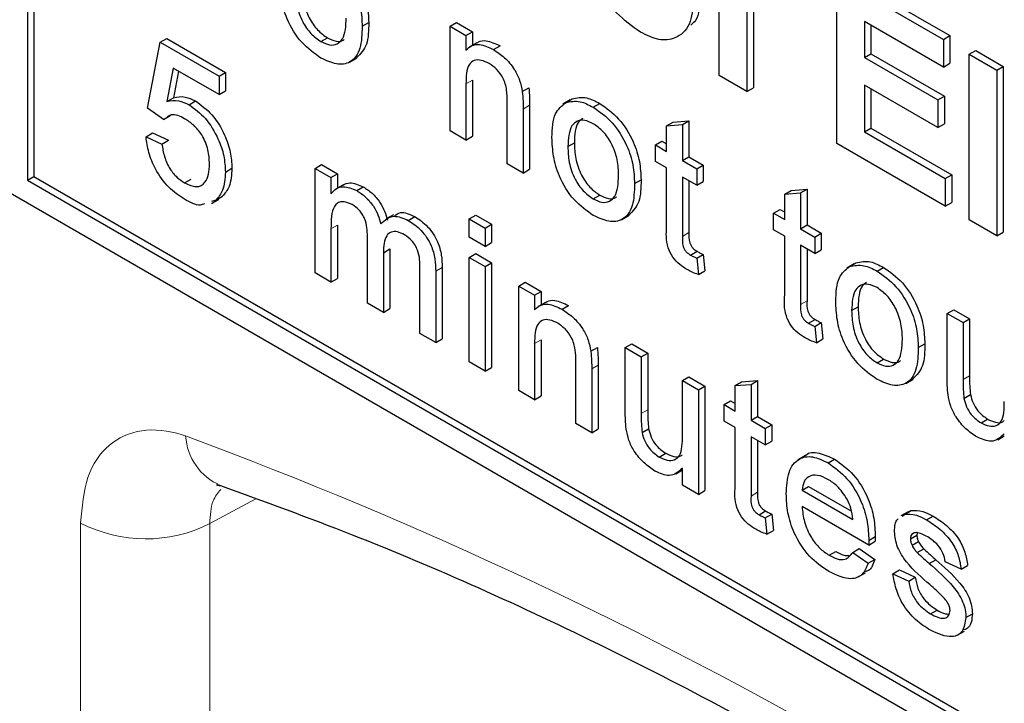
# Paper-space layout 'Blatt4' of a CAD drawing. Header units: millimetres. Extents: x 5 to 418, y 2 to 292.
# Tile 13 of 72: x 75.63 to 79.9, y 173.4 to 176.36. Entities that reach past the tile are written whole.
import ezdxf

# ---------------------------------------------------------------- set-up
doc = ezdxf.new("R2010")
doc.units = ezdxf.units.MM

psp = doc.layouts.new('Blatt4')

# ---------------------------------------------------------------- linework, layer by layer
at = {"color": 7, "linetype": 'Continuous', "lineweight": 25}
for p, q in [((75.6624, 178.8982), (75.6624, 175.6645)), ((75.6907, 178.8818), (75.6907, 175.6808)), ((72.0421, 177.6565), (86.1842, 169.4924)), ((78.6664, 176.1187), (78.6664, 176.5424)), ((79.1769, 175.8239), (79.1769, 176.5425)), ((79.1769, 176.5425), (79.6396, 176.2754)), ((79.2052, 176.5588), (79.6679, 176.2917)), ((78.786, 176.4733), (78.786, 176.0496)), ((78.8143, 176.457), (78.8143, 176.0659)), ((77.1161, 176.3322), (77.1444, 176.3485)), ((77.4978, 176.3322), (77.5261, 176.3486)), ((77.4978, 175.8787), (77.4978, 176.3322)), ((77.4978, 176.3322), (77.5667, 176.2925)), ((77.5261, 176.3486), (77.595, 176.3088)), ((79.6396, 176.1556), (79.2966, 176.3536)), ((79.2966, 176.3536), (79.2966, 176.197)), ((79.3249, 176.3373), (79.3249, 176.2133)), ((76.9372, 176.266), (76.9655, 176.2823)), ((77.5667, 176.2925), (77.595, 176.3088)), ((77.5667, 176.2925), (77.5667, 176.2292)), ((77.595, 176.3088), (77.595, 176.2503)), ((79.6396, 176.2754), (79.6679, 176.2917)), ((79.6679, 176.2917), (79.6679, 176.1719)), ((76.1846, 175.9765), (76.2397, 176.2629)), ((76.2397, 176.2629), (76.268, 176.2792)), ((76.2397, 176.2629), (76.4946, 176.1157)), ((76.268, 176.2792), (76.5229, 176.1321)), ((77.6138, 176.2612), (77.5819, 176.2428)), ((77.6863, 176.2314), (77.7146, 176.2477)), ((79.6396, 176.2754), (79.6396, 176.1556)), ((77.0614, 176.177), (77.0932, 176.1954)), ((79.2966, 176.197), (79.3249, 176.2133)), ((79.2966, 176.197), (79.6157, 176.0128)), ((79.3249, 176.2133), (79.644, 176.0291)), ((79.7513, 176.2109), (79.7796, 176.2272)), ((79.7513, 176.2109), (79.871, 176.1418)), ((79.7513, 175.4923), (79.7513, 176.2109)), ((79.7796, 176.2272), (79.8993, 176.1581)), ((79.6396, 176.1556), (79.6679, 176.1719)), ((79.871, 176.1418), (79.8993, 176.1581)), ((79.8993, 176.1581), (79.8993, 175.4396)), ((76.296, 176.1508), (76.2687, 176.0059)), ((76.4946, 176.0362), (76.296, 176.1508)), ((76.3188, 176.1377), (76.297, 176.0222)), ((76.4946, 176.1157), (76.5229, 176.1321)), ((76.4946, 176.1157), (76.4946, 176.0362)), ((76.5229, 176.1321), (76.5229, 176.0525)), ((78.786, 176.0496), (78.6664, 176.1187)), ((79.871, 176.1418), (79.871, 175.4232)), ((77.5667, 176.0821), (77.5667, 175.839)), ((77.595, 176.0984), (77.595, 175.8553)), ((79.6157, 175.893), (79.2966, 176.0773)), ((79.2966, 176.0773), (79.2966, 175.8746)), ((76.4946, 176.0362), (76.5229, 176.0525)), ((77.8112, 176.0496), (77.8395, 176.066)), ((78.786, 176.0496), (78.8143, 176.0659)), ((79.3249, 176.0609), (79.3249, 175.8909)), ((79.6157, 176.0128), (79.644, 176.0291)), ((79.644, 176.0291), (79.644, 175.9094)), ((76.2687, 176.0059), (76.297, 176.0222)), ((76.3645, 175.992), (76.3928, 176.0083)), ((77.7458, 175.7355), (77.7458, 176.0063)), ((77.843, 175.9896), (77.843, 175.7121)), ((78.0193, 176.0128), (77.9875, 175.9945)), ((77.9992, 176.0009), (78.0275, 176.0172)), ((78.1195, 175.9813), (78.1478, 175.9976)), ((79.6157, 176.0128), (79.6157, 175.893)), ((76.2535, 175.9287), (76.1846, 175.9765)), ((76.2535, 175.9287), (76.2818, 175.9451)), ((77.8147, 175.9732), (77.8147, 175.6958)), ((78.4376, 175.9001), (78.4658, 175.9164)), ((78.4376, 175.9001), (78.5065, 175.9056)), ((78.4376, 175.7897), (78.4376, 175.9001)), ((78.4658, 175.9164), (78.5347, 175.9219)), ((78.5065, 175.9056), (78.5347, 175.9219)), ((78.5065, 175.9056), (78.5065, 175.7499)), ((78.5347, 175.9219), (78.5347, 175.7663)), ((79.6157, 175.893), (79.644, 175.9094)), ((76.1777, 175.8532), (76.206, 175.8695)), ((76.1777, 175.8532), (76.2466, 175.8213)), ((76.206, 175.8695), (76.2749, 175.8377)), ((77.5667, 175.839), (77.4978, 175.8787)), ((77.5667, 175.839), (77.595, 175.8553)), ((79.2966, 175.8746), (79.3249, 175.8909)), ((79.2966, 175.8746), (79.6476, 175.672)), ((79.3249, 175.8909), (79.6759, 175.6883)), ((76.2466, 175.8213), (76.2749, 175.8377)), ((78.009, 175.8106), (78.0373, 175.8269)), ((78.3893, 175.8176), (78.4176, 175.8339)), ((78.3893, 175.746), (78.3893, 175.8176)), ((78.3893, 175.8176), (78.4376, 175.7897)), ((78.4176, 175.8339), (78.4376, 175.8224)), ((79.6476, 175.5522), (79.1769, 175.8239)), ((76.9117, 175.7159), (76.9399, 175.7322)), ((76.9399, 175.7322), (77.0088, 175.6924)), ((77.8147, 175.6958), (77.7458, 175.7355)), ((78.4376, 175.7181), (78.3893, 175.746)), ((78.5065, 175.7499), (78.5347, 175.7663)), ((78.5065, 175.7499), (78.5685, 175.7141)), ((78.5347, 175.7663), (78.5968, 175.7305)), ((78.5685, 175.7141), (78.5968, 175.7305)), ((78.5968, 175.7305), (78.5968, 175.6589)), ((76.5222, 175.7), (76.5505, 175.7164)), ((76.9117, 175.2624), (76.9117, 175.7159)), ((76.9117, 175.7159), (76.9805, 175.6761)), ((76.9805, 175.6761), (77.0088, 175.6924)), ((77.0088, 175.6924), (77.0088, 175.6303)), ((77.8147, 175.6958), (77.843, 175.7121)), ((78.4376, 175.4636), (78.4376, 175.7181)), ((78.5685, 175.7141), (78.5685, 175.6425)), ((79.6476, 175.672), (79.6759, 175.6883)), ((79.6759, 175.6883), (79.6759, 175.5685)), ((75.6624, 175.6645), (75.6907, 175.6808)), ((75.6624, 175.6645), (86.1842, 169.5904)), ((75.6907, 175.6808), (86.2125, 169.6067)), ((76.3451, 175.6531), (76.3734, 175.6694)), ((76.9805, 175.6761), (76.9805, 175.6054)), ((77.0323, 175.6438), (77.0005, 175.6254)), ((78.2984, 175.6497), (78.3267, 175.666)), ((78.5685, 175.6425), (78.5065, 175.6783)), ((78.5065, 175.6783), (78.5065, 175.421)), ((78.5347, 175.662), (78.5347, 175.4373)), ((78.5685, 175.6425), (78.5968, 175.6589)), ((79.6476, 175.672), (79.6476, 175.5522)), ((77.0927, 175.6193), (77.121, 175.6356)), ((78.1195, 175.5835), (78.1478, 175.5998)), ((78.9502, 175.6042), (78.9784, 175.6205)), ((78.9502, 175.6042), (79.0191, 175.6097)), ((78.9502, 175.4938), (78.9502, 175.6042)), ((78.9784, 175.6205), (79.0473, 175.626)), ((79.0191, 175.6097), (79.0473, 175.626)), ((79.0191, 175.6097), (79.0191, 175.454)), ((79.0473, 175.626), (79.0473, 175.4704)), ((76.4615, 175.5643), (76.4933, 175.5827)), ((76.4811, 175.5783), (76.4621, 175.5723)), ((76.4811, 175.5783), (76.5094, 175.5947)), ((79.6476, 175.5522), (79.6759, 175.5685)), ((77.2524, 175.5151), (77.2206, 175.4968)), ((77.5805, 175.4969), (77.6088, 175.5132)), ((77.6088, 175.5132), (77.6777, 175.4734)), ((78.2437, 175.4945), (78.2755, 175.5128)), ((78.9019, 175.5216), (78.9302, 175.538)), ((78.9019, 175.45), (78.9019, 175.5216)), ((78.9019, 175.5216), (78.9502, 175.4938)), ((78.9302, 175.538), (78.9502, 175.5265)), ((77.0088, 175.4699), (77.0088, 175.2389)), ((77.3162, 175.4903), (77.3445, 175.5066)), ((77.5805, 175.4969), (77.6494, 175.4571)), ((77.5805, 175.4173), (77.5805, 175.4969)), ((77.6494, 175.4571), (77.6777, 175.4734)), ((77.6777, 175.4734), (77.6777, 175.3938)), ((79.0191, 175.454), (79.0473, 175.4704)), ((79.0473, 175.4704), (79.1093, 175.4346)), ((79.871, 175.4232), (79.7513, 175.4923)), ((76.9805, 175.4536), (76.9805, 175.2226)), ((77.6494, 175.4571), (77.6494, 175.3775)), ((78.9502, 175.4222), (78.9019, 175.45)), ((79.0191, 175.454), (79.0811, 175.4182)), ((79.0811, 175.4182), (79.1093, 175.4346)), ((79.1093, 175.4346), (79.1093, 175.363)), ((79.871, 175.4232), (79.8993, 175.4396)), ((77.139, 175.1311), (77.139, 175.4204)), ((77.6494, 175.3775), (77.5805, 175.4173)), ((77.6494, 175.3775), (77.6777, 175.3938)), ((78.9502, 175.1677), (78.9502, 175.4222)), ((79.0811, 175.4182), (79.0811, 175.3466)), ((77.2079, 175.3501), (77.2362, 175.3664)), ((77.2079, 175.3501), (77.2079, 175.0914)), ((77.2362, 175.3664), (77.2362, 175.1077)), ((77.5805, 175.3298), (77.6088, 175.3461)), ((77.6088, 175.3461), (77.6777, 175.3063)), ((78.5414, 175.3399), (78.5697, 175.3562)), ((78.5685, 175.3263), (78.5968, 175.3426)), ((78.5968, 175.3426), (78.6036, 175.2719)), ((79.0811, 175.3466), (79.0191, 175.3824)), ((79.0191, 175.3824), (79.0191, 175.1251)), ((79.0473, 175.3661), (79.0473, 175.1414)), ((79.0811, 175.3466), (79.1093, 175.363)), ((77.5805, 175.3298), (77.6494, 175.29)), ((77.5805, 174.8763), (77.5805, 175.3298)), ((77.6494, 175.29), (77.6777, 175.3063)), ((77.6777, 175.3063), (77.6777, 174.8528)), ((78.5685, 175.3263), (78.5754, 175.2556)), ((79.2512, 175.3017), (79.2194, 175.2833)), ((79.2311, 175.2897), (79.2594, 175.306)), ((76.9805, 175.2226), (76.9117, 175.2624)), ((77.3664, 174.9999), (77.3664, 175.2803)), ((77.4353, 175.2699), (77.4353, 174.9601)), ((77.4636, 175.2862), (77.4636, 174.9764)), ((77.6494, 175.29), (77.6494, 174.8365)), ((78.5754, 175.2556), (78.6036, 175.2719)), ((79.3514, 175.2701), (79.3796, 175.2865)), ((76.9805, 175.2226), (77.0088, 175.2389)), ((77.7954, 175.2057), (77.8237, 175.222)), ((77.8237, 175.222), (77.8926, 175.1822)), ((77.7954, 174.7522), (77.7954, 175.2057)), ((77.7954, 175.2057), (77.8643, 175.1659)), ((77.8643, 175.1659), (77.8926, 175.1822)), ((77.8926, 175.1822), (77.8926, 175.1238)), ((77.2079, 175.0914), (77.139, 175.1311)), ((77.8643, 175.1659), (77.8643, 175.1026)), ((77.9114, 175.1346), (77.8796, 175.1163)), ((77.2079, 175.0914), (77.2362, 175.1077)), ((77.9839, 175.1048), (78.0122, 175.1211)), ((79.2409, 175.0995), (79.2692, 175.1158)), ((79.6557, 175.0865), (79.684, 175.1028)), ((79.6557, 174.8069), (79.6557, 175.0865)), ((79.6557, 175.0865), (79.7246, 175.0467)), ((79.684, 175.1028), (79.7529, 175.0631)), ((79.054, 175.044), (79.0823, 175.0603)), ((79.0811, 175.0304), (79.1093, 175.0467)), ((79.1093, 175.0467), (79.1162, 174.976)), ((79.7246, 175.0467), (79.7529, 175.0631)), ((79.7246, 175.0467), (79.7246, 174.8001)), ((79.7529, 175.0631), (79.7529, 174.8164)), ((77.4353, 174.9601), (77.3664, 174.9999)), ((79.0811, 175.0304), (79.088, 174.9596)), ((77.4353, 174.9601), (77.4636, 174.9764)), ((77.8643, 174.9556), (77.8643, 174.7124)), ((77.8926, 174.9719), (77.8926, 174.7287)), ((79.088, 174.9596), (79.1162, 174.976)), ((78.1088, 174.9231), (78.1371, 174.9394)), ((78.2584, 174.9384), (78.2867, 174.9547)), ((78.2584, 174.6588), (78.2584, 174.9384)), ((78.2584, 174.9384), (78.3273, 174.8986)), ((78.2867, 174.9547), (78.3556, 174.915)), ((78.3273, 174.8986), (78.3556, 174.915)), ((78.3556, 174.915), (78.3556, 174.6683)), ((79.5303, 174.9385), (79.5586, 174.9548)), ((77.6494, 174.8365), (77.5805, 174.8763)), ((78.0435, 174.609), (78.0435, 174.8798)), ((78.3273, 174.8986), (78.3273, 174.652)), ((79.3514, 174.8723), (79.3796, 174.8887)), ((77.6494, 174.8365), (77.6777, 174.8528)), ((78.1124, 174.8467), (78.1124, 174.5692)), ((78.1406, 174.863), (78.1406, 174.5856)), ((78.5065, 174.7952), (78.5347, 174.8115)), ((78.5065, 174.7952), (78.5754, 174.7554)), ((78.5065, 174.557), (78.5065, 174.7952)), ((78.5347, 174.8115), (78.6036, 174.7718)), ((78.7352, 174.7736), (78.7635, 174.7899)), ((78.7635, 174.7899), (78.8324, 174.7954)), ((78.8041, 174.779), (78.8324, 174.7954)), ((78.8324, 174.7954), (78.8324, 174.6397)), ((79.4756, 174.7833), (79.5074, 174.8017)), ((77.8643, 174.7124), (77.7954, 174.7522)), ((78.5754, 174.7554), (78.6036, 174.7718)), ((78.5754, 174.7554), (78.5754, 174.3019)), ((78.6036, 174.7718), (78.6036, 174.3183)), ((78.7352, 174.7736), (78.8041, 174.779)), ((78.7352, 174.6632), (78.7352, 174.7736)), ((78.8041, 174.779), (78.8041, 174.6234)), ((77.8643, 174.7124), (77.8926, 174.7287)), ((78.687, 174.691), (78.7153, 174.7073)), ((78.7153, 174.7073), (78.7352, 174.6958)), ((79.7286, 174.7182), (79.7568, 174.7346)), ((78.687, 174.6194), (78.687, 174.691)), ((78.687, 174.691), (78.7352, 174.6632)), ((78.7352, 174.5916), (78.687, 174.6194)), ((78.8041, 174.6234), (78.8324, 174.6397)), ((78.8041, 174.6234), (78.8661, 174.5876)), ((78.8324, 174.6397), (78.8944, 174.6039)), ((79.8028, 174.6117), (79.8311, 174.628)), ((78.1124, 174.5692), (78.0435, 174.609)), ((78.1124, 174.5692), (78.1406, 174.5856)), ((78.3313, 174.5701), (78.3596, 174.5865)), ((78.7352, 174.3371), (78.7352, 174.5916)), ((78.8661, 174.5876), (78.8944, 174.6039)), ((78.8661, 174.5876), (78.8661, 174.516)), ((78.8944, 174.6039), (78.8944, 174.5323)), ((78.8661, 174.516), (78.8041, 174.5518)), ((78.8041, 174.5518), (78.8041, 174.2945)), ((78.8324, 174.5355), (78.8324, 174.3108)), ((78.8661, 174.516), (78.8944, 174.5323)), ((79.875, 174.539), (79.9037, 174.5556)), ((78.4056, 174.4636), (78.4339, 174.4799)), ((79.04, 174.4702), (79.0082, 174.4518)), ((79.1386, 174.4383), (79.1668, 174.4546)), ((78.4778, 174.3909), (78.5065, 174.4075)), ((78.5065, 174.3417), (78.5065, 174.4158)), ((78.5754, 174.3019), (78.5065, 174.3417)), ((78.5754, 174.3019), (78.6036, 174.3183)), ((79.0259, 174.3203), (79.0542, 174.3366)), ((79.0259, 174.3203), (79.2464, 174.193)), ((79.0542, 174.3366), (79.2398, 174.2295)), ((78.8391, 174.2134), (78.8674, 174.2297)), ((79.315, 174.0818), (79.0259, 174.2487)), ((79.4701, 174.2151), (79.4984, 174.2314)), ((79.4883, 174.2241), (79.4984, 174.2314)), ((78.8661, 174.1997), (78.8944, 174.2161)), ((78.8661, 174.1997), (78.873, 174.129)), ((78.8944, 174.2161), (78.9013, 174.1453)), ((79.4868, 174.2266), (79.4549, 174.2083)), ((79.46, 174.2078), (79.4701, 174.2151)), ((79.5662, 174.1914), (79.5945, 174.2077)), ((78.873, 174.129), (78.9013, 174.1453)), ((79.3153, 174.102), (79.3436, 174.1184)), ((79.4958, 174.1086), (79.5241, 174.1249)), ((79.5257, 174.1349), (79.5241, 174.1249)), ((79.2457, 174.0502), (79.2739, 174.0666)), ((79.2739, 174.0666), (79.3414, 174.0196)), ((79.315, 174.0818), (79.3433, 174.0982)), ((79.503, 174.0807), (79.5313, 174.097)), ((79.5258, 174.0494), (79.554, 174.0657)), ((79.1433, 174.0377), (79.1716, 174.0541)), ((79.2457, 174.0502), (79.3132, 174.0033)), ((79.3132, 174.0033), (79.3414, 174.0196)), ((79.5779, 174.0019), (79.6061, 174.0183)), ((79.42, 173.9575), (79.4483, 173.9739)), ((79.4483, 173.9739), (79.5172, 173.942)), ((79.7163, 173.9775), (79.6474, 174.0093)), ((79.7163, 173.9775), (79.7446, 173.9938)), ((79.2699, 173.9438), (79.3017, 173.9621)), ((79.42, 173.9575), (79.4889, 173.9257)), ((79.4889, 173.9257), (79.5172, 173.942)), ((79.5839, 173.7834), (79.6122, 173.7997)), ((79.737, 173.7676), (79.7653, 173.7839)), ((79.6992, 173.6903), (79.731, 173.7087))]:
    psp.add_line(p, q, dxfattribs=at)
at = {"color": 7, "linetype": 'Continuous', "lineweight": 18}
for p, q in [((77.5667, 176.0821), (77.595, 176.0984)), ((77.8147, 175.9732), (77.843, 175.9896)), ((76.9805, 175.4536), (77.0088, 175.4699)), ((78.5065, 175.421), (78.5347, 175.4373)), ((77.4353, 175.2699), (77.4636, 175.2862)), ((79.0191, 175.1251), (79.0473, 175.1414)), ((77.8643, 174.9556), (77.8926, 174.9719)), ((78.1124, 174.8467), (78.1406, 174.863)), ((79.7246, 174.8001), (79.7529, 174.8164)), ((78.3273, 174.652), (78.3556, 174.6683)), ((76.6546, 174.2831), (76.4543, 174.1748)), ((78.8041, 174.2945), (78.8324, 174.3108)), ((75.8936, 169.0417), (75.8936, 174.1776)), ((76.4543, 174.1748), (76.4543, 169.0389))]:
    psp.add_line(p, q, dxfattribs=at)
for centre, radius, start, end in [((69.7119, 156.6094), 19.1339, 50.30384, 69.70154), ((76.5993, 174.5705), 0.2501, 183.5375, 246.7046), ((76.1767, 174.7251), 0.6164, 242.6565, 296.7662)]:
    psp.add_arc(centre, radius, start, end, dxfattribs=at)
at = {"color": 7, "linetype": 'Continuous', "lineweight": 25}
for points, knots in [([(78.3237, 176.3073), (78.2884, 176.3322), (78.218, 176.3821), (78.1354, 176.5015), (78.0966, 176.6213), (78.0935, 176.6872), (78.092, 176.7201)], [0, 0, 0, 0, 0.280145, 0.558899, 0.779053, 1, 1, 1, 1]), ([(76.9655, 176.6801), (76.9937, 176.6603), (77.0501, 176.6206), (77.1115, 176.5215), (77.1409, 176.4271), (77.1432, 176.3747), (77.1444, 176.3485)], [0, 0, 0, 0, 0.279556, 0.5586, 0.778991, 1, 1, 1, 1]), ([(76.9372, 176.6638), (76.9654, 176.6439), (77.0219, 176.6042), (77.0832, 176.5051), (77.1126, 176.4107), (77.1149, 176.3584), (77.1161, 176.3322)], [0, 0, 0, 0, 0.279556, 0.5586, 0.778991, 1, 1, 1, 1]), ([(76.9372, 176.1944), (76.9084, 176.2146), (76.8508, 176.2548), (76.7882, 176.3568), (76.7611, 176.4527), (76.7589, 176.506), (76.7578, 176.5327)], [0, 0, 0, 0, 0.279616, 0.558371, 0.778858, 1, 1, 1, 1]), ([(76.855, 176.5095), (76.8559, 176.4871), (76.8575, 176.4425), (76.8807, 176.3724), (76.9208, 176.3137), (76.9506, 176.2928), (76.9655, 176.2823)], [0, 0, 0, 0, 0.281129, 0.560384, 0.780159, 1, 1, 1, 1]), ([(76.8267, 176.4931), (76.8276, 176.4708), (76.8292, 176.4262), (76.8524, 176.3561), (76.8925, 176.2974), (76.9223, 176.2765), (76.9372, 176.266)], [0, 0, 0, 0, 0.281129, 0.560384, 0.780159, 1, 1, 1, 1]), ([(78.583, 176.4634), (78.5817, 176.4227), (78.5799, 176.3681), (78.5501, 176.3439), (78.5426, 176.3377)], [0, 0, 0, 0, 0.746792, 1, 1, 1, 1]), ([(78.5547, 176.4471), (78.5513, 176.409), (78.5445, 176.3328), (78.4831, 176.2769), (78.4055, 176.2676), (78.351, 176.294), (78.3237, 176.3073)], [0, 0, 0, 0, 0.279924, 0.559367, 0.779516, 1, 1, 1, 1]), ([(76.9372, 176.266), (76.9499, 176.26), (76.9754, 176.2479), (77.0083, 176.2535), (77.0428, 176.2849), (77.0454, 176.3339), (77.0472, 176.3682)], [0, 0, 0, 0, 0.187044, 0.373945, 0.560983, 1, 1, 1, 1]), ([(77.1161, 176.3322), (77.1151, 176.2989), (77.1132, 176.2327), (77.0712, 176.172), (77.0058, 176.1628), (76.9601, 176.1839), (76.9372, 176.1944)], [0, 0, 0, 0, 0.281033, 0.559513, 0.779602, 1, 1, 1, 1]), ([(77.1444, 176.3485), (77.144, 176.3143), (77.1432, 176.2477), (77.109, 176.2132), (77.0924, 176.1964)], [0, 0, 0, 0, 0.512915, 1, 1, 1, 1]), ([(76.9655, 176.2823), (76.978, 176.2766), (77.0031, 176.265), (77.0287, 176.2661), (77.0374, 176.2746), (77.0385, 176.2757)], [0, 0, 0, 0, 0.465388, 0.930416, 1, 1, 1, 1]), ([(77.5667, 176.2292), (77.5748, 176.2365), (77.5909, 176.2512), (77.6317, 176.2571), (77.6656, 176.2411), (77.6863, 176.2314)], [0, 0, 0, 0, 0.280554, 0.560815, 1, 1, 1, 1]), ([(77.6145, 176.26), (77.6166, 176.2616), (77.627, 176.2701), (77.6604, 176.2727), (77.694, 176.2572), (77.7146, 176.2477)], [0, 0, 0, 0, 0.08724, 0.442807, 1, 1, 1, 1]), ([(77.6863, 176.2314), (77.7023, 176.2206), (77.7343, 176.1991), (77.7757, 176.1514), (77.8015, 176.0976), (77.8079, 176.0656), (77.8112, 176.0496)], [0, 0, 0, 0, 0.280216, 0.559971, 0.779636, 1, 1, 1, 1]), ([(77.6671, 176.1708), (77.6556, 176.1764), (77.6326, 176.1875), (77.6014, 176.1864), (77.5684, 176.1596), (77.5674, 176.1141), (77.5667, 176.0821)], [0, 0, 0, 0, 0.187273, 0.374362, 0.56054, 1, 1, 1, 1]), ([(77.7458, 176.0063), (77.7457, 176.0224), (77.7455, 176.0545), (77.7314, 176.1066), (77.6999, 176.1485), (77.6781, 176.1634), (77.6671, 176.1708)], [0, 0, 0, 0, 0.28168, 0.559785, 0.779587, 1, 1, 1, 1]), ([(76.297, 176.0222), (76.3133, 176.0257), (76.3424, 176.032), (76.3774, 176.0155), (76.3928, 176.0083)], [0, 0, 0, 0, 0.559939, 1, 1, 1, 1]), ([(77.8112, 176.0496), (77.8124, 176.0351), (77.8147, 176.009), (77.8147, 175.9842), (77.8147, 175.9732)], [0, 0, 0, 0, 0.559791, 1, 1, 1, 1]), ([(77.8395, 176.066), (77.8407, 176.0514), (77.843, 176.0254), (77.843, 176.0005), (77.843, 175.9896)], [0, 0, 0, 0, 0.559791, 1, 1, 1, 1]), ([(78.0275, 176.0172), (78.0479, 176.0218), (78.0843, 176.0299), (78.1283, 176.0075), (78.1478, 175.9976)], [0, 0, 0, 0, 0.5590331, 1, 1, 1, 1]), ([(76.2687, 176.0059), (76.285, 176.0094), (76.3141, 176.0156), (76.3491, 175.9992), (76.3645, 175.992)], [0, 0, 0, 0, 0.559939, 1, 1, 1, 1]), ([(76.3645, 175.992), (76.3891, 175.9741), (76.4383, 175.9383), (76.4904, 175.8515), (76.5185, 175.7691), (76.521, 175.7231), (76.5222, 175.7)], [0, 0, 0, 0, 0.27917, 0.558797, 0.779169, 1, 1, 1, 1]), ([(76.3928, 176.0083), (76.4174, 175.9904), (76.4666, 175.9546), (76.5187, 175.8678), (76.5467, 175.7854), (76.5492, 175.7394), (76.5505, 175.7164)], [0, 0, 0, 0, 0.27917, 0.558797, 0.779169, 1, 1, 1, 1]), ([(77.9401, 175.8501), (77.9417, 175.8882), (77.9444, 175.9561), (77.9825, 175.9872), (77.9992, 176.0009)], [0, 0, 0, 0, 0.560963, 1, 1, 1, 1]), ([(77.9992, 176.0009), (78.0196, 176.0054), (78.056, 176.0136), (78.1001, 175.9912), (78.1195, 175.9813)], [0, 0, 0, 0, 0.5590331, 1, 1, 1, 1]), ([(78.1195, 175.9813), (78.1477, 175.9614), (78.2041, 175.9217), (78.2655, 175.8226), (78.2949, 175.7282), (78.2972, 175.6759), (78.2984, 175.6497)], [0, 0, 0, 0, 0.279556, 0.5586, 0.778991, 1, 1, 1, 1]), ([(78.1478, 175.9976), (78.176, 175.9778), (78.2324, 175.938), (78.2938, 175.8389), (78.3232, 175.7446), (78.3255, 175.6922), (78.3267, 175.666)], [0, 0, 0, 0, 0.279556, 0.5586, 0.778991, 1, 1, 1, 1]), ([(76.3454, 175.9314), (76.3353, 175.9365), (76.3152, 175.9469), (76.2872, 175.951), (76.2749, 175.9418), (76.2693, 175.9376)], [0, 0, 0, 0, 0.353598, 0.706329, 1, 1, 1, 1]), ([(76.4533, 175.7351), (76.4522, 175.7552), (76.4501, 175.7953), (76.4246, 175.8586), (76.3852, 175.9057), (76.3587, 175.9228), (76.3454, 175.9314)], [0, 0, 0, 0, 0.280653, 0.559595, 0.77929, 1, 1, 1, 1]), ([(78.1195, 175.9097), (78.1068, 175.9157), (78.0816, 175.9278), (78.0487, 175.9232), (78.0138, 175.8929), (78.011, 175.8445), (78.009, 175.8106)], [0, 0, 0, 0, 0.187137, 0.374025, 0.561097, 1, 1, 1, 1]), ([(78.0738, 175.9327), (78.067, 175.9279), (78.0404, 175.9088), (78.0386, 175.8619), (78.0373, 175.8269)], [0, 0, 0, 0, 0.254643, 1, 1, 1, 1]), ([(78.2295, 175.6857), (78.2287, 175.7078), (78.227, 175.7518), (78.2027, 175.8208), (78.1635, 175.8787), (78.1342, 175.8994), (78.1195, 175.9097)], [0, 0, 0, 0, 0.281064, 0.560316, 0.780174, 1, 1, 1, 1]), ([(76.3447, 175.5817), (76.3212, 175.5975), (76.2742, 175.6291), (76.2191, 175.7064), (76.1865, 175.785), (76.1807, 175.8304), (76.1777, 175.8532)], [0, 0, 0, 0, 0.28007, 0.559249, 0.779432, 1, 1, 1, 1]), ([(76.2466, 175.8213), (76.2495, 175.8035), (76.2552, 175.7679), (76.2783, 175.7153), (76.3114, 175.6752), (76.3339, 175.6605), (76.3451, 175.6531)], [0, 0, 0, 0, 0.280714, 0.559926, 0.779622, 1, 1, 1, 1]), ([(78.1195, 175.5119), (78.0906, 175.5321), (78.0331, 175.5723), (77.9705, 175.6743), (77.9434, 175.7702), (77.9412, 175.8235), (77.9401, 175.8501)], [0, 0, 0, 0, 0.279616, 0.558371, 0.778858, 1, 1, 1, 1]), ([(78.009, 175.8106), (78.0098, 175.7882), (78.0115, 175.7437), (78.0347, 175.6736), (78.0748, 175.6149), (78.1046, 175.594), (78.1195, 175.5835)], [0, 0, 0, 0, 0.281129, 0.560384, 0.780159, 1, 1, 1, 1]), ([(78.0373, 175.8269), (78.0381, 175.8046), (78.0398, 175.76), (78.063, 175.6899), (78.1031, 175.6312), (78.1329, 175.6103), (78.1478, 175.5998)], [0, 0, 0, 0, 0.281129, 0.560384, 0.780159, 1, 1, 1, 1]), ([(76.3451, 175.6531), (76.3628, 175.645), (76.398, 175.6289), (76.4344, 175.6501), (76.4511, 175.6888), (76.4526, 175.7197), (76.4533, 175.7351)], [0, 0, 0, 0, 0.279539, 0.558252, 0.778884, 1, 1, 1, 1]), ([(76.5222, 175.7), (76.5203, 175.6716), (76.517, 175.6209), (76.4921, 175.5914), (76.4811, 175.5783)], [0, 0, 0, 0, 0.559726, 1, 1, 1, 1]), ([(76.5505, 175.7164), (76.5486, 175.688), (76.5452, 175.6373), (76.5203, 175.6077), (76.5094, 175.5947)], [0, 0, 0, 0, 0.559726, 1, 1, 1, 1]), ([(78.1195, 175.5835), (78.1322, 175.5774), (78.1577, 175.5653), (78.1906, 175.571), (78.2251, 175.6024), (78.2277, 175.6514), (78.2295, 175.6857)], [0, 0, 0, 0, 0.187044, 0.373945, 0.560983, 1, 1, 1, 1]), ([(77.0323, 175.6438), (77.042, 175.6481), (77.067, 175.6592), (77.1005, 175.6446), (77.121, 175.6356)], [0, 0, 0, 0, 0.388652, 1, 1, 1, 1]), ([(78.2984, 175.6497), (78.2974, 175.6164), (78.2955, 175.5502), (78.2535, 175.4895), (78.188, 175.4802), (78.1423, 175.5013), (78.1195, 175.5119)], [0, 0, 0, 0, 0.281033, 0.559513, 0.779602, 1, 1, 1, 1]), ([(78.3267, 175.666), (78.3263, 175.6318), (78.3254, 175.5652), (78.2913, 175.5307), (78.2747, 175.5139)], [0, 0, 0, 0, 0.512915, 1, 1, 1, 1]), ([(76.9805, 175.6054), (76.9878, 175.6135), (77.0022, 175.6297), (77.0393, 175.6419), (77.0725, 175.6279), (77.0927, 175.6193)], [0, 0, 0, 0, 0.28095, 0.561784, 1, 1, 1, 1]), ([(77.0927, 175.6193), (77.1056, 175.611), (77.1313, 175.5943), (77.1638, 175.5556), (77.1863, 175.5139), (77.1935, 175.4879), (77.1971, 175.4749)], [0, 0, 0, 0, 0.280176, 0.559511, 0.779663, 1, 1, 1, 1]), ([(77.121, 175.6356), (77.1339, 175.6273), (77.1596, 175.6107), (77.1921, 175.572), (77.2146, 175.5302), (77.2218, 175.5042), (77.2254, 175.4912)], [0, 0, 0, 0, 0.280176, 0.559511, 0.779663, 1, 1, 1, 1]), ([(78.1478, 175.5998), (78.1603, 175.594), (78.1854, 175.5825), (78.211, 175.5836), (78.2197, 175.5921), (78.2208, 175.5932)], [0, 0, 0, 0, 0.465388, 0.930416, 1, 1, 1, 1]), ([(76.4313, 175.5626), (76.4252, 175.56), (76.4015, 175.5498), (76.3689, 175.5681), (76.3447, 175.5817)], [0, 0, 0, 0, 0.258464, 1, 1, 1, 1]), ([(77.0729, 175.5591), (77.0572, 175.5655), (77.0336, 175.5752), (77.0083, 175.5671), (76.9816, 175.5371), (76.981, 175.4907), (76.9805, 175.4536)], [0, 0, 0, 0, 0.249225, 0.3748617, 0.5005555, 1, 1, 1, 1]), ([(77.139, 175.4204), (77.1379, 175.4459), (77.1366, 175.4777), (77.1173, 175.518), (77.0993, 175.5416), (77.0835, 175.5521), (77.0729, 175.5591)], [0, 0, 0, 0, 0.498516, 0.624134, 0.749636, 1, 1, 1, 1]), ([(77.256, 175.5089), (77.2643, 175.5157), (77.2865, 175.5339), (77.3221, 175.5171), (77.3445, 175.5066)], [0, 0, 0, 0, 0.372522, 1, 1, 1, 1]), ([(77.1971, 175.4749), (77.2142, 175.4911), (77.2448, 175.5202), (77.2944, 175.4994), (77.3162, 175.4903)], [0, 0, 0, 0, 0.560019, 1, 1, 1, 1]), ([(77.3162, 175.4903), (77.3353, 175.4776), (77.3734, 175.4525), (77.4168, 175.386), (77.4334, 175.3225), (77.4347, 175.2874), (77.4353, 175.2699)], [0, 0, 0, 0, 0.280317, 0.558226, 0.778715, 1, 1, 1, 1]), ([(77.3445, 175.5066), (77.3636, 175.494), (77.4016, 175.4688), (77.4451, 175.4023), (77.4617, 175.3388), (77.4629, 175.3038), (77.4636, 175.2862)], [0, 0, 0, 0, 0.280317, 0.558226, 0.778715, 1, 1, 1, 1]), ([(77.2996, 175.4283), (77.2893, 175.4333), (77.2686, 175.4434), (77.2411, 175.4413), (77.2112, 175.4182), (77.2093, 175.3781), (77.2079, 175.3501)], [0, 0, 0, 0, 0.187283, 0.374334, 0.56118, 1, 1, 1, 1]), ([(77.3664, 175.2803), (77.3668, 175.307), (77.3674, 175.3403), (77.3462, 175.3829), (77.3277, 175.4085), (77.3108, 175.4204), (77.2996, 175.4283)], [0, 0, 0, 0, 0.4990428, 0.6245681, 0.7503081, 1, 1, 1, 1]), ([(78.5268, 175.2767), (78.516, 175.2835), (78.4944, 175.2968), (78.4633, 175.3292), (78.4336, 175.3919), (78.4359, 175.434), (78.4376, 175.4636)], [0, 0, 0, 0, 0.187433, 0.373821, 0.559462, 1, 1, 1, 1]), ([(78.5347, 175.4373), (78.5339, 175.4229), (78.5328, 175.4048), (78.5435, 175.3806), (78.5539, 175.3661), (78.5634, 175.3602), (78.5697, 175.3562)], [0, 0, 0, 0, 0.499596, 0.625239, 0.750354, 1, 1, 1, 1]), ([(78.5065, 175.421), (78.5056, 175.4066), (78.5045, 175.3885), (78.5152, 175.3643), (78.5256, 175.3498), (78.5351, 175.3439), (78.5414, 175.3399)], [0, 0, 0, 0, 0.499596, 0.625239, 0.750354, 1, 1, 1, 1]), ([(78.5697, 175.3562), (78.5748, 175.3535), (78.5838, 175.3486), (78.5928, 175.3444), (78.5968, 175.3426)], [0, 0, 0, 0, 0.559965, 1, 1, 1, 1]), ([(78.5414, 175.3399), (78.5465, 175.3372), (78.5555, 175.3323), (78.5645, 175.3281), (78.5685, 175.3263)], [0, 0, 0, 0, 0.559965, 1, 1, 1, 1]), ([(79.2311, 175.2897), (79.2515, 175.2943), (79.2879, 175.3024), (79.3319, 175.28), (79.3514, 175.2701)], [0, 0, 0, 0, 0.5590331, 1, 1, 1, 1]), ([(79.2594, 175.306), (79.2798, 175.3106), (79.3162, 175.3188), (79.3602, 175.2964), (79.3796, 175.2865)], [0, 0, 0, 0, 0.5590331, 1, 1, 1, 1]), ([(78.5754, 175.2556), (78.5664, 175.2587), (78.5503, 175.2642), (78.534, 175.2729), (78.5268, 175.2767)], [0, 0, 0, 0, 0.560078, 1, 1, 1, 1]), ([(79.172, 175.139), (79.1736, 175.177), (79.1763, 175.2449), (79.2144, 175.276), (79.2311, 175.2897)], [0, 0, 0, 0, 0.560963, 1, 1, 1, 1]), ([(79.3514, 175.2701), (79.3796, 175.2503), (79.436, 175.2106), (79.4974, 175.1115), (79.5268, 175.0171), (79.5291, 174.9647), (79.5303, 174.9385)], [0, 0, 0, 0, 0.279556, 0.5586, 0.778991, 1, 1, 1, 1]), ([(79.3796, 175.2865), (79.4079, 175.2666), (79.4643, 175.2269), (79.5257, 175.1278), (79.5551, 175.0334), (79.5574, 174.981), (79.5586, 174.9548)], [0, 0, 0, 0, 0.279556, 0.5586, 0.778991, 1, 1, 1, 1]), ([(79.3514, 175.1985), (79.3387, 175.2046), (79.3135, 175.2166), (79.2806, 175.212), (79.2457, 175.1817), (79.2429, 175.1334), (79.2409, 175.0995)], [0, 0, 0, 0, 0.187137, 0.374025, 0.561097, 1, 1, 1, 1]), ([(79.3057, 175.2216), (79.2989, 175.2167), (79.2723, 175.1976), (79.2705, 175.1507), (79.2692, 175.1158)], [0, 0, 0, 0, 0.2546432, 1, 1, 1, 1]), ([(79.4614, 174.9745), (79.4605, 174.9966), (79.4589, 175.0407), (79.4346, 175.1097), (79.3954, 175.1675), (79.3661, 175.1882), (79.3514, 175.1985)], [0, 0, 0, 0, 0.281064, 0.560316, 0.780174, 1, 1, 1, 1]), ([(77.8643, 175.1026), (77.8724, 175.11), (77.8885, 175.1246), (77.9293, 175.1306), (77.9632, 175.1146), (77.9839, 175.1048)], [0, 0, 0, 0, 0.280554, 0.560815, 1, 1, 1, 1]), ([(77.9122, 175.1334), (77.9142, 175.1351), (77.9247, 175.1435), (77.9581, 175.1461), (77.9917, 175.1306), (78.0122, 175.1211)], [0, 0, 0, 0, 0.08724, 0.442807, 1, 1, 1, 1]), ([(79.0394, 174.9808), (79.0286, 174.9875), (79.007, 175.0009), (78.9759, 175.0333), (78.9462, 175.0959), (78.9485, 175.1381), (78.9502, 175.1677)], [0, 0, 0, 0, 0.187433, 0.373821, 0.559462, 1, 1, 1, 1]), ([(79.0473, 175.1414), (79.0465, 175.127), (79.0454, 175.1089), (79.0561, 175.0847), (79.0665, 175.0702), (79.076, 175.0643), (79.0823, 175.0603)], [0, 0, 0, 0, 0.499596, 0.625239, 0.750354, 1, 1, 1, 1]), ([(79.3514, 174.8007), (79.3225, 174.8209), (79.265, 174.8612), (79.2024, 174.9631), (79.1753, 175.0591), (79.1731, 175.1123), (79.172, 175.139)], [0, 0, 0, 0, 0.279616, 0.558371, 0.778858, 1, 1, 1, 1]), ([(77.9839, 175.1048), (78, 175.094), (78.032, 175.0725), (78.0733, 175.0248), (78.0991, 174.9711), (78.1056, 174.9391), (78.1088, 174.9231)], [0, 0, 0, 0, 0.280216, 0.559971, 0.779636, 1, 1, 1, 1]), ([(79.0191, 175.1251), (79.0182, 175.1106), (79.0171, 175.0926), (79.0278, 175.0683), (79.0382, 175.0539), (79.0477, 175.0479), (79.054, 175.044)], [0, 0, 0, 0, 0.499596, 0.625239, 0.750354, 1, 1, 1, 1]), ([(79.2409, 175.0995), (79.2417, 175.0771), (79.2434, 175.0325), (79.2666, 174.9624), (79.3067, 174.9037), (79.3365, 174.8828), (79.3514, 174.8723)], [0, 0, 0, 0, 0.281129, 0.560384, 0.780159, 1, 1, 1, 1]), ([(79.2692, 175.1158), (79.27, 175.0934), (79.2717, 175.0488), (79.2948, 174.9787), (79.335, 174.92), (79.3647, 174.8991), (79.3796, 174.8887)], [0, 0, 0, 0, 0.281129, 0.560384, 0.780159, 1, 1, 1, 1]), ([(77.9648, 175.0443), (77.9533, 175.0498), (77.9302, 175.0609), (77.899, 175.0599), (77.8661, 175.0331), (77.865, 174.9875), (77.8643, 174.9556)], [0, 0, 0, 0, 0.187273, 0.374362, 0.56054, 1, 1, 1, 1]), ([(78.0435, 174.8798), (78.0434, 174.8959), (78.0432, 174.9279), (78.029, 174.9801), (77.9976, 175.022), (77.9757, 175.0368), (77.9648, 175.0443)], [0, 0, 0, 0, 0.28168, 0.559785, 0.779587, 1, 1, 1, 1]), ([(79.054, 175.044), (79.0591, 175.0412), (79.0681, 175.0364), (79.0771, 175.0322), (79.0811, 175.0304)], [0, 0, 0, 0, 0.559965, 1, 1, 1, 1]), ([(79.0823, 175.0603), (79.0874, 175.0576), (79.0964, 175.0527), (79.1054, 175.0485), (79.1093, 175.0467)], [0, 0, 0, 0, 0.559965, 1, 1, 1, 1]), ([(79.088, 174.9596), (79.079, 174.9628), (79.0629, 174.9683), (79.0466, 174.977), (79.0394, 174.9808)], [0, 0, 0, 0, 0.560078, 1, 1, 1, 1]), ([(79.3514, 174.8723), (79.3641, 174.8663), (79.3896, 174.8542), (79.4224, 174.8599), (79.457, 174.8912), (79.4596, 174.9402), (79.4614, 174.9745)], [0, 0, 0, 0, 0.187044, 0.373945, 0.560983, 1, 1, 1, 1]), ([(78.1088, 174.9231), (78.1101, 174.9085), (78.1123, 174.8825), (78.1124, 174.8576), (78.1124, 174.8467)], [0, 0, 0, 0, 0.559791, 1, 1, 1, 1]), ([(78.1371, 174.9394), (78.1384, 174.9248), (78.1406, 174.8988), (78.1406, 174.874), (78.1406, 174.863)], [0, 0, 0, 0, 0.559791, 1, 1, 1, 1]), ([(79.5303, 174.9385), (79.5293, 174.9052), (79.5274, 174.839), (79.4854, 174.7783), (79.4199, 174.7691), (79.3742, 174.7902), (79.3514, 174.8007)], [0, 0, 0, 0, 0.281033, 0.559513, 0.779602, 1, 1, 1, 1]), ([(79.5586, 174.9548), (79.5581, 174.9206), (79.5573, 174.854), (79.5232, 174.8195), (79.5066, 174.8027)], [0, 0, 0, 0, 0.512915, 1, 1, 1, 1]), ([(79.3796, 174.8887), (79.3922, 174.8829), (79.4173, 174.8713), (79.4429, 174.8725), (79.4516, 174.8809), (79.4527, 174.882)], [0, 0, 0, 0, 0.465388, 0.930416, 1, 1, 1, 1]), ([(79.6595, 174.7333), (79.6582, 174.7474), (79.6557, 174.7726), (79.6557, 174.7964), (79.6557, 174.8069)], [0, 0, 0, 0, 0.559839, 1, 1, 1, 1]), ([(79.7246, 174.8001), (79.7245, 174.7852), (79.7244, 174.7587), (79.7273, 174.7306), (79.7286, 174.7182)], [0, 0, 0, 0, 0.560241, 1, 1, 1, 1]), ([(79.7529, 174.8164), (79.7528, 174.8016), (79.7527, 174.775), (79.7556, 174.7469), (79.7568, 174.7346)], [0, 0, 0, 0, 0.560241, 1, 1, 1, 1]), ([(79.7843, 174.5508), (79.7683, 174.5617), (79.7362, 174.5836), (79.6952, 174.6317), (79.6689, 174.6853), (79.6627, 174.7173), (79.6595, 174.7333)], [0, 0, 0, 0, 0.280286, 0.560186, 0.779607, 1, 1, 1, 1]), ([(79.7286, 174.7182), (79.7316, 174.7062), (79.7377, 174.6821), (79.7636, 174.6397), (79.788, 174.6223), (79.8028, 174.6117)], [0, 0, 0, 0, 0.280864, 0.561194, 1, 1, 1, 1]), ([(79.7568, 174.7346), (79.7599, 174.7225), (79.766, 174.6984), (79.7919, 174.656), (79.8163, 174.6387), (79.8311, 174.628)], [0, 0, 0, 0, 0.280864, 0.561194, 1, 1, 1, 1]), ([(79.8028, 174.6117), (79.8146, 174.6063), (79.8381, 174.5955), (79.8697, 174.5972), (79.9029, 174.6254), (79.9034, 174.6723), (79.9037, 174.7051)], [0, 0, 0, 0, 0.187111, 0.374253, 0.560834, 1, 1, 1, 1]), ([(78.2623, 174.5852), (78.2609, 174.5993), (78.2584, 174.6244), (78.2584, 174.6483), (78.2584, 174.6588)], [0, 0, 0, 0, 0.559839, 1, 1, 1, 1]), ([(78.3556, 174.6683), (78.3556, 174.6534), (78.3555, 174.6269), (78.3583, 174.5988), (78.3596, 174.5865)], [0, 0, 0, 0, 0.560241, 1, 1, 1, 1]), ([(78.3273, 174.652), (78.3273, 174.6371), (78.3272, 174.6105), (78.33, 174.5825), (78.3313, 174.5701)], [0, 0, 0, 0, 0.560241, 1, 1, 1, 1]), ([(79.8311, 174.628), (79.8427, 174.6229), (79.8659, 174.6125), (79.8917, 174.6111), (79.9007, 174.6198), (79.9026, 174.6216)], [0, 0, 0, 0, 0.440223, 0.880518, 1, 1, 1, 1]), ([(78.3871, 174.4027), (78.371, 174.4136), (78.339, 174.4355), (78.298, 174.4836), (78.2717, 174.5372), (78.2654, 174.5692), (78.2623, 174.5852)], [0, 0, 0, 0, 0.280286, 0.560186, 0.779607, 1, 1, 1, 1]), ([(78.3596, 174.5865), (78.3626, 174.5744), (78.3687, 174.5503), (78.3947, 174.5079), (78.419, 174.4905), (78.4339, 174.4799)], [0, 0, 0, 0, 0.280864, 0.561194, 1, 1, 1, 1]), ([(78.3313, 174.5701), (78.3344, 174.5581), (78.3405, 174.534), (78.3664, 174.4916), (78.3907, 174.4742), (78.4056, 174.4636)], [0, 0, 0, 0, 0.280864, 0.561194, 1, 1, 1, 1]), ([(78.4056, 174.4636), (78.4173, 174.4582), (78.4408, 174.4473), (78.4725, 174.4491), (78.5056, 174.4773), (78.5061, 174.5241), (78.5065, 174.557)], [0, 0, 0, 0, 0.187111, 0.374253, 0.560834, 1, 1, 1, 1]), ([(79.9037, 174.5639), (79.8865, 174.548), (79.8557, 174.5196), (79.8061, 174.5413), (79.7843, 174.5508)], [0, 0, 0, 0, 0.559466, 1, 1, 1, 1]), ([(79.0407, 174.4692), (79.0413, 174.47), (79.0535, 174.4865), (79.1001, 174.485), (79.1446, 174.4648), (79.1668, 174.4546)], [0, 0, 0, 0, 0.024421, 0.511721, 1, 1, 1, 1]), ([(78.4339, 174.4799), (78.4455, 174.4747), (78.4686, 174.4644), (78.4944, 174.463), (78.5034, 174.4717), (78.5053, 174.4735)], [0, 0, 0, 0, 0.4402232, 0.8805175, 1, 1, 1, 1]), ([(78.957, 174.3045), (78.9588, 174.3372), (78.9622, 174.4023), (79.0057, 174.4599), (79.07, 174.4712), (79.1157, 174.4493), (79.1386, 174.4383)], [0, 0, 0, 0, 0.280748, 0.559775, 0.779666, 1, 1, 1, 1]), ([(79.1668, 174.4546), (79.1953, 174.4343), (79.2523, 174.3938), (79.313, 174.2924), (79.3402, 174.1975), (79.3425, 174.1448), (79.3436, 174.1184)], [0, 0, 0, 0, 0.279366, 0.558398, 0.778885, 1, 1, 1, 1]), ([(78.5065, 174.4158), (78.4892, 174.3999), (78.4584, 174.3715), (78.4089, 174.3931), (78.3871, 174.4027)], [0, 0, 0, 0, 0.559466, 1, 1, 1, 1]), ([(79.1386, 174.4383), (79.1671, 174.418), (79.224, 174.3775), (79.2847, 174.276), (79.3119, 174.1812), (79.3142, 174.1284), (79.3153, 174.102)], [0, 0, 0, 0, 0.279366, 0.558398, 0.778885, 1, 1, 1, 1]), ([(79.1382, 174.3669), (79.1228, 174.3743), (79.0921, 174.389), (79.0551, 174.3828), (79.0315, 174.3586), (79.0278, 174.3331), (79.0259, 174.3203)], [0, 0, 0, 0, 0.28019, 0.559728, 0.779642, 1, 1, 1, 1]), ([(79.2211, 174.281), (79.2074, 174.3014), (79.1829, 174.3379), (79.1519, 174.358), (79.1382, 174.3669)], [0, 0, 0, 0, 0.558512, 1, 1, 1, 1]), ([(76.4863, 174.3447), (76.4863, 174.3446), (76.4786, 174.3426), (76.4918, 174.3406), (76.505, 174.3385)], [0, 0, 0, 0, 0.006192, 1, 1, 1, 1]), ([(76.5006, 174.3407), (76.6908, 174.2714), (77.244, 174.0699), (78.1737, 173.6527), (79.2868, 173.0564), (80.4018, 172.355), (81.2952, 171.7149), (81.8133, 171.304), (81.9651, 171.1836)], [0, 0, 0, 0, 0.106109, 0.308603, 0.511101, 0.713584, 0.916095, 1, 1, 1, 1]), ([(78.8244, 174.1502), (78.8136, 174.1569), (78.792, 174.1703), (78.7609, 174.2027), (78.7312, 174.2653), (78.7335, 174.3075), (78.7352, 174.3371)], [0, 0, 0, 0, 0.187433, 0.373821, 0.559462, 1, 1, 1, 1]), ([(78.8041, 174.2945), (78.8032, 174.28), (78.8021, 174.2619), (78.8128, 174.2377), (78.8233, 174.2233), (78.8328, 174.2173), (78.8391, 174.2134)], [0, 0, 0, 0, 0.499596, 0.625239, 0.750354, 1, 1, 1, 1]), ([(78.8324, 174.3108), (78.8315, 174.2963), (78.8304, 174.2783), (78.8411, 174.254), (78.8515, 174.2396), (78.861, 174.2336), (78.8674, 174.2297)], [0, 0, 0, 0, 0.499596, 0.625239, 0.750354, 1, 1, 1, 1]), ([(79.1422, 173.9668), (79.1132, 173.9865), (79.0552, 174.026), (78.9903, 174.1268), (78.9606, 174.2239), (78.9582, 174.2776), (78.957, 174.3045)], [0, 0, 0, 0, 0.279952, 0.558661, 0.778994, 1, 1, 1, 1]), ([(79.2464, 174.193), (79.2446, 174.2092), (79.2414, 174.238), (79.2273, 174.2679), (79.2211, 174.281)], [0, 0, 0, 0, 0.560674, 1, 1, 1, 1]), ([(78.8674, 174.2297), (78.8724, 174.2269), (78.8814, 174.222), (78.8904, 174.2179), (78.8944, 174.2161)], [0, 0, 0, 0, 0.559965, 1, 1, 1, 1]), ([(79.0259, 174.2487), (79.0281, 174.2269), (79.0323, 174.1834), (79.0611, 174.1177), (79.1012, 174.0661), (79.1292, 174.0472), (79.1433, 174.0377)], [0, 0, 0, 0, 0.280633, 0.559687, 0.779661, 1, 1, 1, 1]), ([(79.4984, 174.2314), (79.5153, 174.2321), (79.5454, 174.2333), (79.5795, 174.2155), (79.5945, 174.2077)], [0, 0, 0, 0, 0.558938, 1, 1, 1, 1]), ([(78.8391, 174.2134), (78.8441, 174.2106), (78.8532, 174.2057), (78.8622, 174.2016), (78.8661, 174.1997)], [0, 0, 0, 0, 0.559965, 1, 1, 1, 1]), ([(79.4269, 174.1403), (79.4281, 174.1625), (79.4292, 174.1861), (79.4425, 174.1952), (79.4433, 174.1957)], [0, 0, 0, 0, 0.941621, 1, 1, 1, 1]), ([(79.4701, 174.2151), (79.487, 174.2157), (79.5172, 174.2169), (79.5512, 174.1992), (79.5662, 174.1914)], [0, 0, 0, 0, 0.558938, 1, 1, 1, 1]), ([(79.5662, 174.1914), (79.5855, 174.1789), (79.624, 174.154), (79.6757, 174.1), (79.7073, 174.0345), (79.7133, 173.9965), (79.7163, 173.9775)], [0, 0, 0, 0, 0.280737, 0.560427, 0.77945, 1, 1, 1, 1]), ([(79.5945, 174.2077), (79.6138, 174.1952), (79.6523, 174.1703), (79.7039, 174.1163), (79.7356, 174.0508), (79.7416, 174.0128), (79.7446, 173.9938)], [0, 0, 0, 0, 0.280737, 0.560427, 0.77945, 1, 1, 1, 1]), ([(78.873, 174.129), (78.864, 174.1321), (78.848, 174.1377), (78.8316, 174.1464), (78.8244, 174.1502)], [0, 0, 0, 0, 0.560078, 1, 1, 1, 1]), ([(79.3153, 174.102), (79.3153, 174.0982), (79.3152, 174.0915), (79.3151, 174.0848), (79.315, 174.0818)], [0, 0, 0, 0, 0.559999, 1, 1, 1, 1]), ([(79.3436, 174.1184), (79.3436, 174.1146), (79.3435, 174.1078), (79.3433, 174.1011), (79.3433, 174.0982)], [0, 0, 0, 0, 0.559999, 1, 1, 1, 1]), ([(79.5798, 173.9102), (79.5448, 173.9406), (79.5012, 173.9787), (79.4566, 174.0391), (79.4334, 174.0848), (79.4295, 174.1181), (79.4269, 174.1403)], [0, 0, 0, 0, 0.5013208, 0.6265921, 0.7518172, 1, 1, 1, 1]), ([(79.5713, 174.1169), (79.5546, 174.1261), (79.5296, 174.1398), (79.5058, 174.1333), (79.497, 174.1221), (79.4962, 174.1131), (79.4958, 174.1086)], [0, 0, 0, 0, 0.49977, 0.749095, 0.874592, 1, 1, 1, 1]), ([(79.4958, 174.1086), (79.4962, 174.1035), (79.497, 174.0945), (79.5012, 174.0849), (79.503, 174.0807)], [0, 0, 0, 0, 0.559236, 1, 1, 1, 1]), ([(79.5241, 174.1249), (79.5245, 174.1198), (79.5253, 174.1108), (79.5295, 174.1012), (79.5313, 174.097)], [0, 0, 0, 0, 0.559236, 1, 1, 1, 1]), ([(79.6474, 174.0093), (79.6449, 174.0216), (79.64, 174.0464), (79.612, 174.0901), (79.5867, 174.1067), (79.5713, 174.1169)], [0, 0, 0, 0, 0.280304, 0.560237, 1, 1, 1, 1]), ([(79.503, 174.0807), (79.5067, 174.0742), (79.5134, 174.0627), (79.522, 174.0535), (79.5258, 174.0494)], [0, 0, 0, 0, 0.559084, 1, 1, 1, 1]), ([(79.5313, 174.097), (79.535, 174.0906), (79.5417, 174.0791), (79.5503, 174.0698), (79.554, 174.0657)], [0, 0, 0, 0, 0.559084, 1, 1, 1, 1]), ([(79.554, 174.0657), (79.5637, 174.0567), (79.581, 174.0406), (79.5985, 174.0251), (79.6061, 174.0183)], [0, 0, 0, 0, 0.559965, 1, 1, 1, 1]), ([(79.1433, 174.0377), (79.1552, 174.0317), (79.1789, 174.0196), (79.2195, 174.0157), (79.2358, 174.0372), (79.2457, 174.0502)], [0, 0, 0, 0, 0.281282, 0.561906, 1, 1, 1, 1]), ([(79.1716, 174.0541), (79.1836, 174.0475), (79.2044, 174.0362), (79.2228, 174.0367), (79.2304, 174.0369)], [0, 0, 0, 0, 0.580827, 1, 1, 1, 1]), ([(79.3414, 174.0196), (79.3348, 173.9996), (79.3262, 173.9738), (79.3047, 173.9671), (79.2999, 173.9656)], [0, 0, 0, 0, 0.776004, 1, 1, 1, 1]), ([(79.5258, 174.0494), (79.5354, 174.0404), (79.5527, 174.0243), (79.5702, 174.0088), (79.5779, 174.0019)], [0, 0, 0, 0, 0.559965, 1, 1, 1, 1]), ([(79.6061, 174.0183), (79.6419, 173.987), (79.6866, 173.948), (79.7337, 173.8874), (79.7523, 173.8528), (79.7636, 173.8166), (79.7647, 173.7948), (79.7653, 173.7839)], [0, 0, 0, 0, 0.500446, 0.625396, 0.750274, 0.875069, 1, 1, 1, 1]), ([(79.3132, 174.0033), (79.3054, 173.9852), (79.29, 173.949), (79.2298, 173.9258), (79.1754, 173.9512), (79.1422, 173.9668)], [0, 0, 0, 0, 0.280613, 0.560833, 1, 1, 1, 1]), ([(79.5779, 174.0019), (79.6136, 173.9707), (79.6583, 173.9317), (79.7055, 173.8711), (79.724, 173.8364), (79.7354, 173.8003), (79.7364, 173.7785), (79.737, 173.7676)], [0, 0, 0, 0, 0.500446, 0.625396, 0.750274, 0.875069, 1, 1, 1, 1]), ([(79.5831, 173.7122), (79.5614, 173.726), (79.518, 173.7534), (79.4623, 173.82), (79.4312, 173.8933), (79.4238, 173.9361), (79.42, 173.9575)], [0, 0, 0, 0, 0.280739, 0.559297, 0.779311, 1, 1, 1, 1]), ([(79.5172, 173.942), (79.52, 173.9261), (79.5255, 173.8944), (79.5589, 173.8356), (79.592, 173.8133), (79.6122, 173.7997)], [0, 0, 0, 0, 0.281314, 0.561069, 1, 1, 1, 1]), ([(79.4889, 173.9257), (79.4917, 173.9098), (79.4972, 173.8781), (79.5306, 173.8193), (79.5637, 173.797), (79.5839, 173.7834)], [0, 0, 0, 0, 0.281314, 0.561069, 1, 1, 1, 1]), ([(79.6445, 173.8496), (79.6326, 173.8615), (79.6114, 173.8828), (79.5895, 173.9018), (79.5798, 173.9102)], [0, 0, 0, 0, 0.559788, 1, 1, 1, 1]), ([(79.6681, 173.7993), (79.6677, 173.8041), (79.6668, 173.8136), (79.6586, 173.8321), (79.6498, 173.8429), (79.6445, 173.8496)], [0, 0, 0, 0, 0.279757, 0.559839, 1, 1, 1, 1]), ([(79.737, 173.7676), (79.7337, 173.7457), (79.727, 173.7019), (79.6693, 173.6732), (79.6158, 173.6974), (79.5831, 173.7122)], [0, 0, 0, 0, 0.279926, 0.560038, 1, 1, 1, 1]), ([(79.5839, 173.7834), (79.5944, 173.7777), (79.6154, 173.7665), (79.6433, 173.7623), (79.6638, 173.7732), (79.6666, 173.7906), (79.6681, 173.7993)], [0, 0, 0, 0, 0.281188, 0.560952, 0.781095, 1, 1, 1, 1]), ([(79.6122, 173.7997), (79.6228, 173.7936), (79.6407, 173.7834), (79.6568, 173.7828), (79.6633, 173.7826)], [0, 0, 0, 0, 0.596492, 1, 1, 1, 1]), ([(79.7653, 173.7839), (79.7629, 173.7604), (79.7594, 173.7258), (79.7358, 173.7166), (79.7282, 173.7137)], [0, 0, 0, 0, 0.679034, 1, 1, 1, 1])]:
    psp.add_open_spline(points, degree=3, knots=knots, dxfattribs=at)
at = {"color": 7, "linetype": 'Continuous', "lineweight": 18}
for points, knots in [([(76.3497, 174.5551), (76.3448, 174.5567), (76.2779, 174.5794), (76.1533, 174.5919), (76.0099, 174.5263), (75.9124, 174.3871), (75.8999, 174.2474), (75.8936, 174.1776)], [0, 0, 0, 0, 0.019366, 0.264509, 0.509654, 0.754828, 1, 1, 1, 1]), ([(76.4543, 174.1748), (76.4563, 174.2104), (76.4597, 174.2716), (76.4895, 174.3077), (76.502, 174.3228)], [0, 0, 0, 0, 0.581742, 1, 1, 1, 1])]:
    psp.add_open_spline(points, degree=3, knots=knots, dxfattribs=at)

doc.saveas('drawing.dxf')
